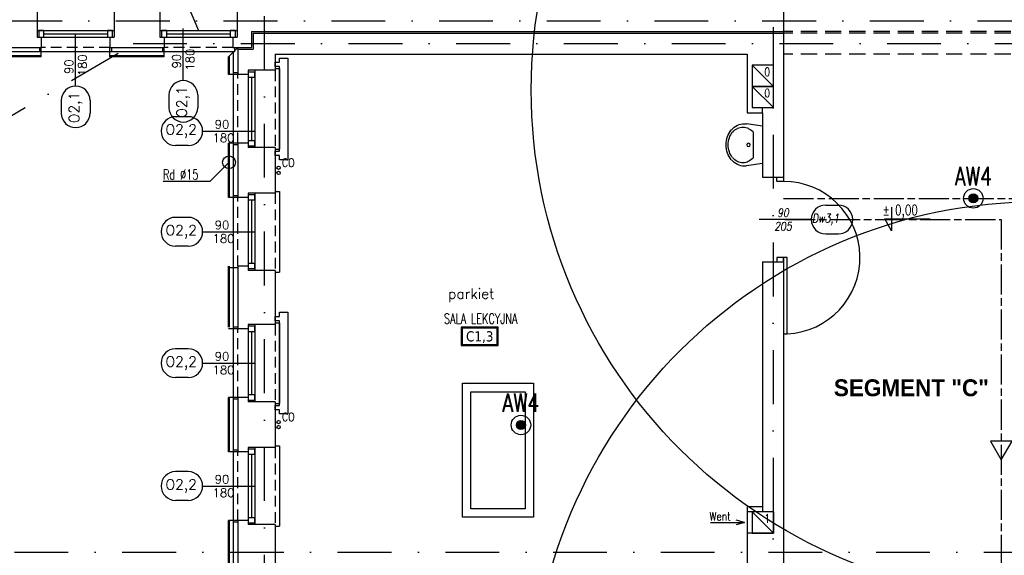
# Model space of a CAD drawing. Header units: millimetres. Extents: x 42924 to 92944, y -369470 to -179866.
# Tile 252 of 256: x 60523 to 61685, y -182533 to -181901. Entities that reach past the tile are written whole.
import ezdxf
from ezdxf.enums import TextEntityAlignment as Align

# ---------------------------------------------------------------- set-up
doc = ezdxf.new("R2010")
doc.units = ezdxf.units.MM
for name, pattern in [('CHAIN', [0.3543, 0.2362, -0.0295, 0.0591, -0.0295]), ('DASHDOT', [25.4, 12.7, -6.35, 0, -6.35]), ('HIDDEN', [9.525, 6.35, -3.175])]:
    doc.linetypes.add(name, pattern=pattern)
doc.layers.get('0').update_dxf_attribs({"color": 8})
for name, color, linetype in [('!! 0_ Istn-okna', 8, 'Continuous'), ('!! 0_ Istn-sciany', 8, 'Continuous'), ('!! 0_ Istn-widok', 8, 'Continuous'), ('!! 0_ Opis', 8, 'Continuous'), ('!! 0_Istn-armatura', 8, 'Continuous'), ('!! 0_Istn-cienka', 8, 'Continuous'), ('!! 0_Istn-drzwi', 8, 'Continuous'), ('!! 0_Istn-went', 8, 'Continuous'), ('!! 0_Opis_okna', 8, 'Continuous'), ('!! 0_Opis_pom', 123, 'Continuous'), ('!! 0_Osie', 8, 'DASHDOT'), ('!! 1_ tynk zewn  - nowy', 8, 'Continuous'), ('!! 1_droga ewakuacyjna', 6, 'CHAIN'), ('!! 2_ remont Ocieplenie', 8, 'ZIGZAG'), ('!! 2_drzwi opis', 8, 'Continuous'), ('0-osie-liniA', 8, 'DASHDOT'), ('E1', 2, 'Continuous'), ('E_0', 4, 'Continuous'), ('E_AW', 1, 'Continuous')]:
    doc.layers.add(name, color=color, linetype=linetype)
doc.layers.add('!! 0_Istn-grzejniki', color=8, linetype='Continuous', plot=False)
doc.layers.add('E_SAP_ZASIĘG', color=150, linetype='Continuous', plot=False)
doc.styles.add('50', font='ROMANS.shx', dxfattribs={"width": 0.8, "height": 10})
doc.styles.add('ARCHETYP', font='romans.shx', dxfattribs={"height": 15})
doc.styles.add('ARIAL', font='tahoma.ttf')
doc.styles.add('ELE1', font='romans.shx', dxfattribs={"width": 0.8, "height": 18})
doc.styles.add('SIMPLEX', font='simplex.shx', dxfattribs={"width": 0.77})
doc.styles.add('STYLE10', font='arialbd.ttf')
doc.styles.add('TXT', font='simplex.shx')
doc.linetypes.add('ZIGZAG', pattern='A,0.00254,-5.08,[131,ltypeshp.shx,S=5.08,R=0,X=-5.08,Y=0],-10.16,[131,ltypeshp.shx,S=5.08,R=180,X=5.08,Y=0],-5.08', length=20.32254)

# ---------------------------------------------------------------- blocks, each defined once
blk = doc.blocks.new('A$C14D806DD')
at = {"layer": 'E_AW'}
h = blk.add_hatch(color=256, dxfattribs=at)
h.dxf.hatch_style = 1
h.paths.add_polyline_path([(5.4, 0, 1), (-5.4, 0, 1)])
at = {"layer": 'E_AW', "ltscale": 5}
for radius in [11.5, 5.36]:
    blk.add_circle((0, 0), radius, dxfattribs=at)
blk = doc.blocks.new('A$C578D6593')
for p, q in [((-26.4, 0), (-29.2, 18.8)), ((17.6, 0), (20.4, 18.8)), ((-26.4, 0), (17.6, 0)), ((-19.6, 11), (10.9, 11))]:
    blk.add_line(p, q)
blk.add_circle((-4.4, 16.5), 2)
for centre, radius, start, end in [((-7.7, 20), 22, 130.6955, 154.2825), ((-7.7, 21.5), 18, 130.6955, 154.2825), ((-5.7, 17.7), 25.1, 109.6071, 130.6955), ((-5.7, 19.2), 21.1, 109.6071, 130.6955), ((-4.4, 14), 29, 90, 109.6071), ((-4.4, 15.5), 25, 90, 109.6071), ((-4.4, 14), 29, 70.3929, 90), ((-4.4, 15.5), 25, 70.3929, 90), ((-3.1, 19.2), 21.1, 49.3045, 70.3929), ((-3.1, 17.7), 25.1, 49.3045, 70.3929), ((-1, 21.5), 18, 25.7175, 49.3045), ((-1, 20), 22, 25.7175, 49.3045), ((-10.8, 21.5), 18.6, 154.2825, 180), ((-10.8, 23), 14.6, 154.2825, 180), ((2.1, 23), 14.6, 0, 25.7175), ((2.1, 21.5), 18.6, 0, 25.7175), ((-10.8, 21.5), 18.6, 180, 188.4794), ((-10.8, 23), 14.6, 180, 205.7175), ((-7.7, 24.5), 18, 205.7175, 228.4823), ((-1, 24.5), 18, 311.5177, 334.2825), ((2.1, 23), 14.6, 334.2825, 0), ((2.1, 21.5), 18.6, 351.5206, 0)]:
    blk.add_arc(centre, radius, start, end)
blk = doc.blocks.new('BLOK OSI')
at = {"layer": '0-osie-liniA', "ltscale": 5}
for points in [[(51992.2, -199661.2), (51992.2, -193642.4)], [(52592.2, -193637), (52592.2, -199860.8)], [(48639.3, -195663.1), (55424.3, -195663.1)], [(51574.3, -195797.6), (51654.7, -195797.6), (51841.2, -195688.6)], [(51837.1, -195690.1), (53504.1, -195690.1)], [(51570, -196290.1), (53810.6, -196290.1)]]:
    blk.add_lwpolyline(points, dxfattribs=at)
blk = doc.blocks.new('1_ok-opis')
blk.add_line((0, 111.6), (0, 50))
for points in [[(-17, 128.6), (-17, 143.6)], [(17, 128.6), (17, 143.6)]]:
    blk.add_lwpolyline(points)
for centre, start, end in [((0, 143.6), 0, 180), ((0, 128.6), 180, 0)]:
    blk.add_arc(centre, 17, start, end)
at = {"style": 'ARCHETYP'}
for tag, height, rotation, p in [('NR', 12, 90, (0, 136.9)), ('NR', 12, 270, (0, 136.9)), ('SZEROKOŚĆ', 10, 90, (-8, 78.3)), ('WYSOKOŚĆ', 10, 270, (-8, 78.3)), ('WYSOKOŚĆ', 10, 90, (8, 78.3)), ('SZEROKOŚĆ', 10, 270, (8, 78.3))]:
    blk.add_attdef(tag, text='', height=height, rotation=rotation, dxfattribs=at).set_placement(p, align=Align.MIDDLE)

msp = doc.modelspace()

# ---------------------------------------------------------------- linework, layer by layer
at = {"layer": '!! 0_ Istn-okna'}
for points in [[(60587.82347, -181568.45498), (60734.06735, -181913.3878)], [(60543.56735, -181913.3878), (60634.56735, -181913.3878)], [(60551.56735, -181917.3878), (60626.56735, -181917.3878)], [(60688.56735, -181913.3878), (60779.56735, -181913.3878)], [(60696.56735, -181917.3878), (60771.56735, -181917.3878)], [(60543.56735, -181921.3878), (60634.56735, -181921.3878)], [(60688.56735, -181921.3878), (60779.56735, -181921.3878)], [(60792.56735, -181960.3878), (60792.56735, -182051.3878)], [(60800.56735, -181960.3878), (60800.56735, -182051.3878)], [(60796.56735, -181968.3878), (60796.56735, -182043.3878)], [(60792.56735, -182105.3878), (60792.56735, -182196.3878)], [(60796.56735, -182113.3878), (60796.56735, -182188.3878)], [(60800.56735, -182105.3878), (60800.56735, -182196.3878)], [(60792.56735, -182260.3878), (60792.56735, -182351.3878)], [(60800.56735, -182260.3878), (60800.56735, -182351.3878)], [(60796.56735, -182268.3878), (60796.56735, -182343.3878)], [(60792.56735, -182405.3878), (60792.56735, -182496.3878)], [(60800.56735, -182405.3878), (60800.56735, -182496.3878)], [(60796.56735, -182413.3878), (60796.56735, -182488.3878)]]:
    msp.add_lwpolyline(points, dxfattribs=at)
for points in [[(60545.56735, -181921.3878), (60551.56735, -181921.3878), (60551.56735, -181913.3878), (60545.56735, -181913.3878)], [(60626.56735, -181921.3878), (60632.56735, -181921.3878), (60632.56735, -181913.3878), (60626.56735, -181913.3878)], [(60690.56735, -181921.3878), (60696.56735, -181921.3878), (60696.56735, -181913.3878), (60690.56735, -181913.3878)], [(60771.56735, -181921.3878), (60777.56735, -181921.3878), (60777.56735, -181913.3878), (60771.56735, -181913.3878)], [(60792.56735, -181962.3878), (60792.56735, -181968.3878), (60800.56735, -181968.3878), (60800.56735, -181962.3878)], [(60792.56735, -182043.3878), (60792.56735, -182049.3878), (60800.56735, -182049.3878), (60800.56735, -182043.3878)], [(60792.56735, -182107.3878), (60792.56735, -182113.3878), (60800.56735, -182113.3878), (60800.56735, -182107.3878)], [(60792.56735, -182188.3878), (60792.56735, -182194.3878), (60800.56735, -182194.3878), (60800.56735, -182188.3878)], [(60792.56735, -182262.3878), (60792.56735, -182268.3878), (60800.56735, -182268.3878), (60800.56735, -182262.3878)], [(61045.48481, -182329.70324), (61129.48481, -182329.70324), (61129.48481, -182487.70324), (61045.48481, -182487.70324)], [(60792.56735, -182343.3878), (60792.56735, -182349.3878), (60800.56735, -182349.3878), (60800.56735, -182343.3878)], [(61055.48481, -182339.70324), (61119.48481, -182339.70324), (61119.48481, -182477.70324), (61055.48481, -182477.70324)], [(60792.56735, -182407.3878), (60792.56735, -182413.3878), (60800.56735, -182413.3878), (60800.56735, -182407.3878)], [(60792.56735, -182488.3878), (60792.56735, -182494.3878), (60800.56735, -182494.3878), (60800.56735, -182488.3878)]]:
    msp.add_lwpolyline(points, close=True, dxfattribs=at)
at = {"layer": '!! 0_ Istn-sciany'}
msp.add_line((61399.56735, -182475.3878), (61381.56735, -182475.3878), dxfattribs=at)
for points in [[(60543.56735, -181889.3878), (60543.56735, -181921.3878)], [(60634.56735, -181889.3878), (60634.56735, -181921.3878)], [(60688.56735, -181889.3878), (60688.56735, -181921.3878)], [(60779.56735, -181889.3878), (60779.56735, -181921.3878)], [(61424.56735, -181889.3878), (61424.56735, -181914.3878)], [(61424.56735, -181916.3878), (61424.56735, -182086.3878)], [(60543.56735, -181921.3878), (60548.56735, -181921.3878)], [(60548.56735, -181921.3878), (60548.56735, -181933.3878)], [(60629.56735, -181921.3878), (60634.56735, -181921.3878)], [(60629.56735, -181921.3878), (60629.56735, -181933.3878)], [(60688.56735, -181921.3878), (60693.56735, -181921.3878)], [(60693.56735, -181921.3878), (60693.56735, -181933.3878)], [(60774.56735, -181921.3878), (60779.56735, -181921.3878)], [(60774.56735, -181921.3878), (60774.56735, -181933.3878)], [(60474.56735, -181933.3878), (60548.56735, -181933.3878)], [(60629.56735, -181933.3878), (60693.56735, -181933.3878)], [(60774.56735, -181933.3878), (60780.56735, -181933.3878)], [(60780.56735, -181935.3878), (60780.56735, -181965.3878)], [(60824.56735, -181941.3878), (61381.56735, -181941.3878)], [(60824.56735, -181941.3878), (60824.56735, -181960.3878)], [(61381.56735, -181941.3878), (61381.56735, -182010.3878)], [(60792.56735, -181965.3878), (60780.56735, -181965.3878)], [(60792.56735, -181960.3878), (60792.56735, -181965.3878)], [(60824.56735, -181960.3878), (60792.56735, -181960.3878)], [(61381.56735, -182010.3878), (61399.56735, -182010.3878)], [(61399.56735, -182010.3878), (61399.56735, -182086.3878)], [(60780.56735, -182046.3878), (60780.56735, -182110.3878)], [(60792.56735, -182046.3878), (60780.56735, -182046.3878)], [(60792.56735, -182046.3878), (60792.56735, -182051.3878)], [(60824.56735, -182051.3878), (60792.56735, -182051.3878)], [(60824.56735, -182051.3878), (60824.56735, -182105.3878)], [(61399.56735, -182086.3878), (61424.56735, -182086.3878)], [(60792.56735, -182110.3878), (60780.56735, -182110.3878)], [(60792.56735, -182105.3878), (60792.56735, -182110.3878)], [(60824.56735, -182105.3878), (60792.56735, -182105.3878)], [(60780.56735, -182191.3878), (60780.56735, -182265.3878)], [(60792.56735, -182191.3878), (60780.56735, -182191.3878)], [(60792.56735, -182191.3878), (60792.56735, -182196.3878)], [(60824.56735, -182196.3878), (60792.56735, -182196.3878)], [(60824.56735, -182196.3878), (60824.56735, -182260.3878)], [(61399.56735, -182186.3878), (61424.56735, -182186.3878)], [(61399.56735, -182186.3878), (61399.56735, -182475.3878)], [(61424.56735, -182186.3878), (61424.56735, -182961.3878)], [(60792.56735, -182265.3878), (60780.56735, -182265.3878)], [(60792.56735, -182260.3878), (60792.56735, -182265.3878)], [(60824.56735, -182260.3878), (60792.56735, -182260.3878)], [(60780.56735, -182346.3878), (60780.56735, -182410.3878)], [(60792.56735, -182346.3878), (60780.56735, -182346.3878)], [(60792.56735, -182346.3878), (60792.56735, -182351.3878)], [(60824.56735, -182351.3878), (60792.56735, -182351.3878)], [(60824.56735, -182351.3878), (60824.56735, -182405.3878)], [(60792.56735, -182405.3878), (60792.56735, -182410.3878)], [(60824.56735, -182405.3878), (60792.56735, -182405.3878)], [(60792.56735, -182410.3878), (60780.56735, -182410.3878)], [(61381.56735, -182475.3878), (61381.56735, -182481.3878)], [(61412.56735, -182481.3878), (61381.56735, -182481.3878)], [(61412.56735, -182481.3878), (61412.56735, -182506.3878)], [(60780.56735, -182491.3878), (60780.56735, -182565.3878)], [(60792.56735, -182491.3878), (60780.56735, -182491.3878)], [(60792.56735, -182491.3878), (60792.56735, -182496.3878)], [(60824.56735, -182496.3878), (60792.56735, -182496.3878)], [(60824.56735, -182496.3878), (60824.56735, -182560.3878)], [(61381.56735, -182506.3878), (61381.56735, -182556.3878)], [(61412.56735, -182506.3878), (61381.56735, -182506.3878)]]:
    msp.add_lwpolyline(points, dxfattribs=at)
at = {"layer": '!! 0_ Istn-widok'}
for points in [[(60796.56735, -181914.3878), (61424.56735, -181914.3878)], [(60796.56735, -181914.3878), (60796.56735, -181933.3878)], [(60798.56735, -181916.3878), (61424.56735, -181916.3878)], [(60798.56735, -181916.3878), (60798.56735, -181935.3878)], [(61424.56735, -181914.3878), (61424.56735, -181916.3878)], [(60546.56735, -181933.3878), (60546.56735, -181938.3878)], [(60631.56735, -181938.3878), (60546.56735, -181938.3878)], [(60631.56735, -181933.3878), (60631.56735, -181938.3878)], [(60691.56735, -181933.3878), (60691.56735, -181938.3878)], [(60776.56735, -181938.3878), (60691.56735, -181938.3878)], [(60776.56735, -181933.3878), (60776.56735, -181938.3878)], [(60780.56735, -181933.3878), (60796.56735, -181933.3878)], [(60780.56735, -181935.3878), (60780.56735, -181933.3878)], [(60780.56735, -181935.3878), (60798.56735, -181935.3878)], [(60775.56735, -182048.3878), (60775.56735, -181963.3878)], [(60780.56735, -181963.3878), (60775.56735, -181963.3878)], [(60824.56735, -181958.3878), (60829.56735, -181958.3878)], [(60829.56735, -181958.3878), (60829.56735, -182053.3878)], [(61399.56735, -182010.3878), (61399.56735, -182004.3878)], [(60780.56735, -182048.3878), (60775.56735, -182048.3878)], [(60824.56735, -182053.3878), (60829.56735, -182053.3878)], [(60824.56735, -182103.3878), (60829.56735, -182103.3878)], [(60829.56735, -182103.3878), (60829.56735, -182198.3878)], [(60775.56735, -182193.3878), (60775.56735, -182108.3878)], [(60780.56735, -182108.3878), (60775.56735, -182108.3878)], [(60780.56735, -182193.3878), (60775.56735, -182193.3878)], [(60824.56735, -182198.3878), (60829.56735, -182198.3878)], [(60775.56735, -182348.3878), (60775.56735, -182263.3878)], [(60780.56735, -182263.3878), (60775.56735, -182263.3878)], [(60824.56735, -182258.3878), (60829.56735, -182258.3878)], [(60829.56735, -182258.3878), (60829.56735, -182353.3878)], [(60780.56735, -182348.3878), (60775.56735, -182348.3878)], [(60824.56735, -182353.3878), (60829.56735, -182353.3878)], [(60824.56735, -182403.3878), (60829.56735, -182403.3878)], [(60829.56735, -182403.3878), (60829.56735, -182498.3878)], [(60775.56735, -182493.3878), (60775.56735, -182408.3878)], [(60780.56735, -182408.3878), (60775.56735, -182408.3878)], [(61399.56735, -182475.3878), (61399.56735, -182481.3878)], [(60780.56735, -182493.3878), (60775.56735, -182493.3878)], [(60824.56735, -182498.3878), (60829.56735, -182498.3878)]]:
    msp.add_lwpolyline(points, dxfattribs=at)
at = {"layer": '!! 0_ Istn-widok', "linetype": 'HIDDEN', "ltscale": 3}
for points in [[(61692.56735, -181914.3878), (61424.56735, -181914.3878)], [(61692.56735, -181916.3878), (61424.56735, -181916.3878)], [(61692.56735, -181941.3878), (61424.56735, -181941.3878)]]:
    msp.add_lwpolyline(points, dxfattribs=at)
at = {"layer": '!! 0_ Istn-widok'}
msp.add_circle((60770.06735, -182068.8878), 7.5, dxfattribs=at)
at = {"layer": '!! 0_ Opis'}
for points in [[(60747.43015, -182091.525), (60770.06735, -182068.8878)], [(60747.43015, -182091.525), (60692.54482, -182091.525)], [(61552.04399, -182121.776), (61552.04399, -182149.77777)], [(61552.04399, -182149.77777), (61543.96058, -182135.77689)], [(61543.96058, -182135.77689), (61597.39479, -182135.77689)]]:
    msp.add_lwpolyline(points, dxfattribs=at)
at = {"layer": '!! 0_Istn-armatura'}
for centre in [(60828.56735, -182075.3878), (60828.56735, -182081.3878), (60828.56735, -182375.3878), (60828.56735, -182381.3878)]:
    msp.add_circle(centre, 2, dxfattribs=at)
at = {"layer": '!! 0_Istn-cienka', "linetype": 'HIDDEN', "ltscale": 2}
for points in [[(60629.56735, -181933.3878), (60548.56735, -181933.3878)], [(60774.56735, -181933.3878), (60693.56735, -181933.3878)], [(60780.56735, -182046.3878), (60780.56735, -181965.3878)], [(60824.56735, -181960.3878), (60824.56735, -182051.3878)], [(60780.56735, -182191.3878), (60780.56735, -182110.3878)], [(60824.56735, -182105.3878), (60824.56735, -182196.3878)], [(60780.56735, -182346.3878), (60780.56735, -182265.3878)], [(60824.56735, -182260.3878), (60824.56735, -182351.3878)], [(60824.56735, -182405.3878), (60824.56735, -182496.3878)], [(60780.56735, -182491.3878), (60780.56735, -182410.3878)]]:
    msp.add_lwpolyline(points, dxfattribs=at)
at = {"layer": '!! 0_Istn-drzwi'}
for points in [[(61416.56735, -182091.3878), (61416.56735, -182086.3878), (61424.56735, -182086.3878), (61424.56735, -182091.3878)], [(61416.56735, -182181.3878), (61416.56735, -182186.3878), (61424.56735, -182186.3878), (61424.56735, -182181.3878)], [(61428.56735, -182271.3878), (61428.56735, -182181.3878), (61424.56735, -182181.3878), (61424.56735, -182271.3878)]]:
    msp.add_lwpolyline(points, close=True, dxfattribs=at)
msp.add_arc((61424.56735, -182181.3878), 90, 272.54731818, 89.99999996, dxfattribs=at)
at = {"layer": '!! 0_Istn-grzejniki'}
for points in [[(60824.56735, -181950.8878), (60829.56735, -181950.8878), (60829.56735, -181945.8878), (60839.56735, -181945.8878), (60839.56735, -182065.8878), (60829.56735, -182065.8878), (60829.56735, -182060.8878), (60824.56735, -182060.8878), (60824.56735, -182055.8878), (60829.56735, -182055.8878), (60829.56735, -181955.8878), (60824.56735, -181955.8878)], [(60824.56735, -182250.8878), (60829.56735, -182250.8878), (60829.56735, -182245.8878), (60839.56735, -182245.8878), (60839.56735, -182365.8878), (60829.56735, -182365.8878), (60829.56735, -182360.8878), (60824.56735, -182360.8878), (60824.56735, -182355.8878), (60829.56735, -182355.8878), (60829.56735, -182255.8878), (60824.56735, -182255.8878)]]:
    msp.add_lwpolyline(points, close=True, dxfattribs=at)
at = {"layer": '!! 0_Istn-went'}
for points in [[(61387.56735, -181979.3878), (61412.56735, -181979.3878), (61412.56735, -181954.3878), (61387.56735, -181954.3878)], [(61387.56735, -182004.3878), (61412.56735, -182004.3878), (61412.56735, -181979.3878), (61387.56735, -181979.3878)], [(61387.56735, -182506.3878), (61412.56735, -182506.3878), (61412.56735, -182481.3878), (61387.56735, -182481.3878)]]:
    msp.add_lwpolyline(points, close=True, dxfattribs=at)
for points in [[(61387.56735, -181954.3878), (61412.56735, -181979.3878)], [(61387.56735, -181979.3878), (61412.56735, -182004.3878)], [(61381.56735, -182481.3878), (61381.56735, -182506.3878)], [(61387.56735, -182481.3878), (61412.56735, -182506.3878)], [(61338.34998, -182493.8878), (61378.39651, -182493.8878)], [(61378.39651, -182493.8878), (61368.39651, -182491.20831)], [(61378.39651, -182493.8878), (61368.39651, -182496.56729)]]:
    msp.add_lwpolyline(points, dxfattribs=at)
at = {"layer": '!! 0_Opis_pom', "ltscale": 0.7}
for points in [[(61044.19594, -182285.14862), (61087.71594, -182285.14862), (61087.71594, -182263.38862), (61044.19594, -182263.38862)], [(61045.28394, -182284.06062), (61086.62794, -182284.06062), (61086.62794, -182264.47662), (61045.28394, -182264.47662)]]:
    msp.add_lwpolyline(points, close=True, dxfattribs=at)
at = {"layer": '!! 1_ tynk zewn  - nowy'}
for points in [[(60548.56735, -181944.3878), (60548.56735, -181933.3878)], [(60629.56735, -181944.3878), (60629.56735, -181933.3878)], [(60693.56735, -181944.3878), (60693.56735, -181933.3878)], [(60769.56735, -181944.3878), (60780.56735, -181933.3878)], [(60548.56735, -181943.3878), (60474.56735, -181943.3878)], [(60548.56735, -181944.3878), (60474.56735, -181944.3878)], [(60693.56735, -181943.3878), (60629.56735, -181943.3878)], [(60693.56735, -181944.3878), (60629.56735, -181944.3878)], [(60769.56735, -181965.3878), (60769.56735, -181944.3878)], [(60770.56735, -181965.3878), (60770.56735, -181943.3878)], [(60780.56735, -181965.3878), (60769.56735, -181965.3878)], [(60769.56735, -182110.3878), (60769.56735, -182046.3878)], [(60780.56735, -182046.3878), (60769.56735, -182046.3878)], [(60770.56735, -182110.3878), (60770.56735, -182046.3878)], [(60780.56735, -182110.3878), (60769.56735, -182110.3878)], [(60769.56735, -182263.3878), (60769.56735, -182191.3878)], [(60780.56735, -182193.3878), (60769.56735, -182193.3878)], [(60770.56735, -182263.3878), (60770.56735, -182191.3878)], [(60780.56735, -182265.3878), (60769.56735, -182265.3878)], [(60769.56735, -182410.3878), (60769.56735, -182346.3878)], [(60780.56735, -182346.3878), (60769.56735, -182346.3878)], [(60770.56735, -182410.3878), (60770.56735, -182346.3878)], [(60780.56735, -182410.3878), (60769.56735, -182410.3878)], [(60769.56735, -182565.3878), (60769.56735, -182491.3878)], [(60780.56735, -182491.3878), (60769.56735, -182491.3878)], [(60770.56735, -182565.3878), (60770.56735, -182491.3878)]]:
    msp.add_lwpolyline(points, dxfattribs=at)
at = {"layer": '!! 1_droga ewakuacyjna', "ltscale": 150}
for points in [[(61424.56735, -182111.48835), (61814.96689, -182111.48835), (61814.96689, -180651.84797)], [(61426.37297, -182136.3878), (61681.40012, -182136.3878), (61681.40012, -182659.58484), (62163.56735, -182659.58484)]]:
    msp.add_lwpolyline(points, dxfattribs=at)
msp.add_lwpolyline([(61681.40012, -182419.92014), (61694.06362, -182397.98632), (61668.73663, -182397.98632)], close=True, dxfattribs=at)
at = {"layer": '!! 2_ remont Ocieplenie', "linetype": 'ZIGZAG', "ltscale": 0.75}
for points in [[(60548.56735, -181938.3878), (60474.56735, -181938.3878)], [(60693.56735, -181938.3878), (60629.56735, -181938.3878)], [(60775.56735, -181965.3878), (60775.56735, -181938.3878)], [(60775.56735, -182110.3878), (60775.56735, -182046.3878)], [(60775.56735, -182263.3878), (60775.56735, -182191.3878)], [(60775.56735, -182410.3878), (60775.56735, -182346.3878)], [(60775.56735, -182565.3878), (60775.56735, -182491.3878)]]:
    msp.add_lwpolyline(points, dxfattribs=at)
at = {"layer": 'E_SAP_ZASIĘG'}
for centre in [(61726.69488, -181983.44981), (61726.69488, -182715.31499)]:
    msp.add_circle(centre, 600, dxfattribs=at)

# ---------------------------------------------------------------- block references
at = {"layer": '!! 0_Istn-armatura', "xscale": -1, "rotation": 90}
msp.add_blockref('A$C578D6593', (61399.56735, -182052.75142), dxfattribs=at)
at = {"layer": '!! 0_Opis_okna'}
ref = msp.add_blockref('1_ok-opis', (60589.06735, -181867.3878), dxfattribs=dict(at, rotation=180))
ref.add_attrib('SZEROKOŚĆ', '90', dxfattribs={"layer": '0', "height": 10, "rotation": 90, "style": 'ARCHETYP'}).set_placement((60581.06735, -181956.10821), align=Align.MIDDLE)
ref.add_attrib('WYSOKOŚĆ', '180', dxfattribs={"layer": '0', "height": 10, "rotation": 90, "style": 'ARCHETYP'}).set_placement((60597.06735, -181954.33475), align=Align.MIDDLE)
ref.add_attrib('NR', 'O2,1', dxfattribs={"layer": '0', "height": 12, "rotation": 90, "style": 'ARCHETYP'}).set_placement((60589.06735, -182004.28925), align=Align.MIDDLE)
ref = msp.add_blockref('1_ok-opis', (60716.10956, -181860.87186), dxfattribs=dict(at, rotation=180))
ref.add_attrib('SZEROKOŚĆ', '90', dxfattribs={"layer": '0', "height": 10, "rotation": 90, "style": 'ARCHETYP'}).set_placement((60708.10956, -181949.59227), align=Align.MIDDLE)
ref.add_attrib('WYSOKOŚĆ', '180', dxfattribs={"layer": '0', "height": 10, "rotation": 90, "style": 'ARCHETYP'}).set_placement((60724.10956, -181947.81882), align=Align.MIDDLE)
ref.add_attrib('NR', 'O2,1', dxfattribs={"layer": '0', "height": 12, "rotation": 90, "style": 'ARCHETYP'}).set_placement((60716.10956, -181997.77331), align=Align.MIDDLE)
ref = msp.add_blockref('1_ok-opis', (60850.56735, -182032.07458), dxfattribs=dict(at, rotation=89.99999999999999))
ref.add_attrib('SZEROKOŚĆ', '90', dxfattribs={"layer": '0', "height": 10, "style": 'ARCHETYP'}).set_placement((60761.84694, -182024.07458), align=Align.MIDDLE)
ref.add_attrib('WYSOKOŚĆ', '180', dxfattribs={"layer": '0', "height": 10, "style": 'ARCHETYP'}).set_placement((60763.6204, -182040.07458), align=Align.MIDDLE)
ref.add_attrib('NR', 'O2,2', dxfattribs={"layer": '0', "height": 12, "style": 'ARCHETYP'}).set_placement((60713.6659, -182032.07458), align=Align.MIDDLE)
ref = msp.add_blockref('1_ok-opis', (60850.56735, -182150.8878), dxfattribs=dict(at, rotation=89.99999999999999))
ref.add_attrib('SZEROKOŚĆ', '90', dxfattribs={"layer": '0', "height": 10, "style": 'ARCHETYP'}).set_placement((60761.84694, -182142.8878), align=Align.MIDDLE)
ref.add_attrib('WYSOKOŚĆ', '180', dxfattribs={"layer": '0', "height": 10, "style": 'ARCHETYP'}).set_placement((60763.6204, -182158.8878), align=Align.MIDDLE)
ref.add_attrib('NR', 'O2,2', dxfattribs={"layer": '0', "height": 12, "style": 'ARCHETYP'}).set_placement((60713.6659, -182150.8878), align=Align.MIDDLE)
ref = msp.add_blockref('1_ok-opis', (60850.56735, -182305.8878), dxfattribs=dict(at, rotation=89.99999999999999))
ref.add_attrib('SZEROKOŚĆ', '90', dxfattribs={"layer": '0', "height": 10, "style": 'ARCHETYP'}).set_placement((60761.84694, -182297.8878), align=Align.MIDDLE)
ref.add_attrib('WYSOKOŚĆ', '180', dxfattribs={"layer": '0', "height": 10, "style": 'ARCHETYP'}).set_placement((60763.6204, -182313.8878), align=Align.MIDDLE)
ref.add_attrib('NR', 'O2,2', dxfattribs={"layer": '0', "height": 12, "style": 'ARCHETYP'}).set_placement((60713.6659, -182305.8878), align=Align.MIDDLE)
ref = msp.add_blockref('1_ok-opis', (60850.56735, -182450.8878), dxfattribs=dict(at, rotation=89.99999999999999))
ref.add_attrib('SZEROKOŚĆ', '90', dxfattribs={"layer": '0', "height": 10, "style": 'ARCHETYP'}).set_placement((60761.84694, -182442.8878), align=Align.MIDDLE)
ref.add_attrib('WYSOKOŚĆ', '180', dxfattribs={"layer": '0', "height": 10, "style": 'ARCHETYP'}).set_placement((60763.6204, -182458.8878), align=Align.MIDDLE)
ref.add_attrib('NR', 'O2,2', dxfattribs={"layer": '0', "height": 12, "style": 'ARCHETYP'}).set_placement((60713.6659, -182450.8878), align=Align.MIDDLE)
at = {"layer": '!! 0_Osie'}
msp.add_blockref('BLOK OSI', (8819.85593, 13761.2005), dxfattribs=at)
at = {"layer": '!! 2_drzwi opis'}
ref = msp.add_blockref('1_ok-opis', (61345.56735, -182136.3878), dxfattribs=dict(at, rotation=270.0000036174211))
ref.add_attrib('WYSOKOŚĆ', '205', dxfattribs={"layer": '0', "height": 10, "rotation": 180.00000362, "style": '50', "oblique": 10, "text_generation_flag": 6, "width": 0.8}).set_placement((61423.8582, -182144.3878), align=Align.MIDDLE)
ref.add_attrib('SZEROKOŚĆ', '90', dxfattribs={"layer": '0', "height": 10, "rotation": 180.00000362, "style": '50', "oblique": 10, "text_generation_flag": 6, "width": 0.8}).set_placement((61423.8582, -182128.3878), align=Align.MIDDLE)
ref.add_attrib('NR', 'Dw3,1', dxfattribs={"layer": '0', "height": 10, "rotation": 180.00000362, "style": '50', "oblique": 10, "text_generation_flag": 6, "width": 0.8}).set_placement((61474.17859, -182136.3878), align=Align.MIDDLE)
at = {"layer": 'E_0'}
for p in [(61648.40078, -182111.48835), (61114.56735, -182378.8878)]:
    msp.add_blockref('A$C14D806DD', p, dxfattribs=at)

# ---------------------------------------------------------------- texts
at = {"layer": '!! 0_ Opis', "style": 'ARCHETYP', "width": 0.7}
msp.add_text('Rd %%C15', height=12, rotation=359.99999996, dxfattribs=at).set_placement((60692.1845, -182089.35161))
at = {"layer": '!! 0_ Opis'}
for s, height, style, width, p in [('%%P 0,00', 12, 'SIMPLEX', 0.75, (61541.35654, -182131.19877)), ('SEGMENT "C"', 20, 'STYLE10', 0.95, (61483.80137, -182344.94704))]:
    msp.add_text(s, height=height, dxfattribs=dict(at, style=style, width=width)).set_placement(p)
at = {"layer": '!! 0_Istn-armatura', "style": 'ARCHETYP', "width": 0.8}
for p in [(60832.66724, -182074.35765), (60832.66724, -182374.35765)]:
    msp.add_text('CO', height=10, rotation=0.00000004, dxfattribs=at).set_placement(p)
at = {"layer": '!! 0_Istn-went', "style": 'ARCHETYP', "width": 0.8}
for s, p in [('0', (61401.72878, -181967.21027)), ('0', (61401.72878, -181992.21027)), ('Went', (61337.06665, -182491.55757)), ('1', (61401.72878, -182494.21027))]:
    msp.add_text(s, height=10, rotation=0.00000004, dxfattribs=at).set_placement(p)
at = {"layer": '!! 0_Opis_pom', "ltscale": 0.7, "style": 'TXT', "width": 0.7}
msp.add_text('SALA LEKCYJNA', height=12, dxfattribs=at).set_placement((61067.07107, -182259.34231), align=Align.CENTER)
at = {"layer": '!! 0_Opis_pom', "ltscale": 0.7, "insert": (61028.63253, -182217.97253), "char_height": 12, "attachment_point": 1, "style": 'TXT'}
msp.add_mtext_dynamic_manual_height_columns('parkiet', width=71.2228889, gutter_width=75, heights=[0], dxfattribs=at)
at = {"layer": '!! 0_Opis_pom', "ltscale": 0.7, "style": 'ARIAL'}
msp.add_attdef('C1,3', text='', height=11.968, dxfattribs=at).set_placement((61065.95594, -182274.26862), align=Align.MIDDLE_CENTER)
at = {"layer": 'E1', "style": 'ELE1', "width": 0.75}
for p in [(61648.40078, -182085.12211), (61114.56735, -182352.52156)]:
    msp.add_text('AW4', height=22, dxfattribs=at).set_placement(p, align=Align.MIDDLE_CENTER)

doc.saveas('drawing.dxf')
